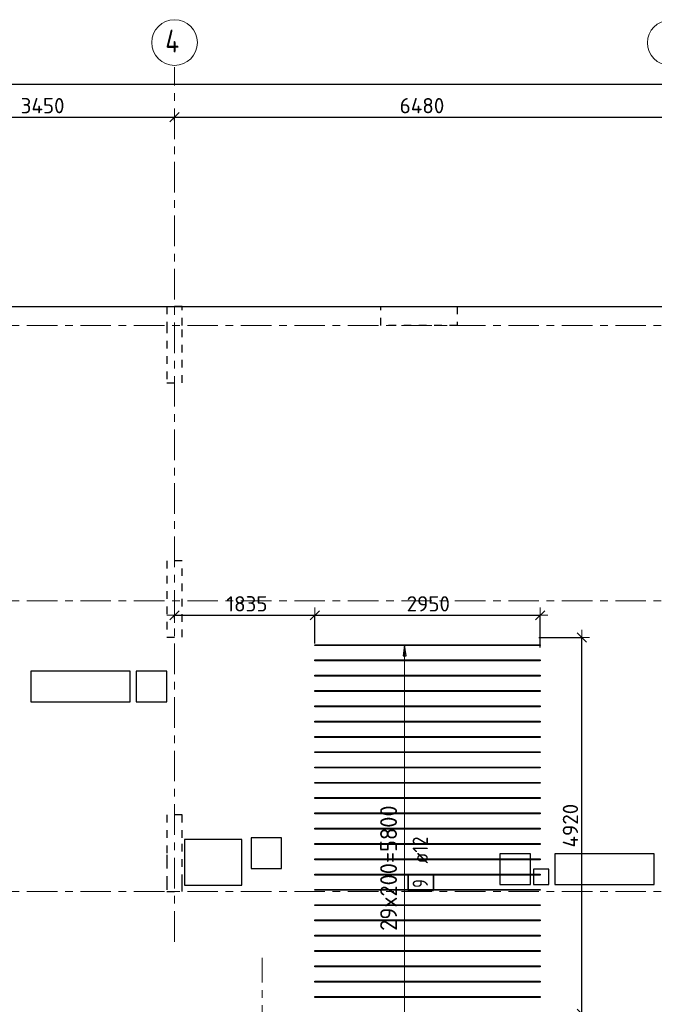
# Model space of a CAD drawing. Header units: metres. Extents: x -38 to 98, y -15 to 21.
# Tile 5 of 124: x 10.57 to 18.88, y 7.52 to 20.4. Entities that reach past the tile are written whole.
import ezdxf

# ---------------------------------------------------------------- set-up
doc = ezdxf.new("R2010")
doc.units = ezdxf.units.M
doc.header["$PDMODE"] = 65
for name, pattern in [('______11', [0.5, 0.4, -0.05, 0, -0.05]), ('______2', [0.0405, 0.03, -0.0105]), ('______5', [1.1, 0.8, -0.1, 0.1, -0.1])]:
    doc.linetypes.add(name, pattern=pattern)
for name, color, linetype, lineweight in [('XR$2$Осевая линия (1)', 7, '______5', 13), ('XR$2$Размерная линия (1)', 7, 'Continuous', 13), ('XR$4$Перекрытие (1)', 7, 'Continuous', 35), ('XR$4$Размерная линия (1)', 7, 'Continuous', 13)]:
    doc.layers.add(name, color=color, linetype=linetype, lineweight=lineweight)
doc.layers.add('XR$4$Арм.стержн.Доп. Арм верхн.зоны Х', color=7, linetype='Continuous', lineweight=35, true_color=0x8c8cff)
doc.layers.add('XR$6$Стена_ бетон несущ.', color=7, linetype='Continuous', lineweight=70, true_color=0xb4b496)
doc.styles.add('ISOCPEUR', font='txt')
doc.dimstyles.new('DIMSTYLE_3', dxfattribs={"dimtxt": 0.2, "dimasz": 0.2, "dimexe": 0, "dimexo": 0, "dimgap": 0.1, "dimtad": 2, "dimdec": 0, "dimlfac": 1000, "dimrnd": 5, "dimzin": 12, "dimdsep": 46, "dimtxsty": 'ISOCPEUR', "dimblk1": 'ALL_ML_STRICH', "dimblk2": 'ALL_ML_STRICH', "dimsah": 1, "dimcen": 0, "dimclrd": 7, "dimclre": 256, "dimclrt": 7, "dimadec": 0, "dimazin": 0, "dimtfac": 1, "dimtdec": 0, "dimtix": 1, "dimtmove": 2, "dimatfit": 3, "dimfxl": 0, "dimtzin": 0, "dimlwd": 0, "dimlwe": -3, "dimarcsym": 0})

# ---------------------------------------------------------------- blocks, each defined once
blk = doc.blocks.new('ALL_ML_STRICH')
at = {"color": 0, "linetype": 'ByBlock', "lineweight": -2}
for p, q in [((-1, 0), (0.5, 0)), ((-0.3, -0.3), (0.3, 0.3)), ((0, -0.5), (0, 0.5))]:
    blk.add_line(p, q, dxfattribs=at)
blk = doc.blocks.new('*D11')
at = {"layer": 'DEFPOINTS', "color": 7, "linetype": 'Continuous', "lineweight": 13, "transparency": 33554687}
for p in [(0.5, 19.557), (0.5, 19.377), (61.6, 17.12)]:
    blk.add_point(p, dxfattribs=at)
at = {"layer": 'XR$2$Размерная линия (1)', "color": 9, "linetype": 'Continuous', "lineweight": -2, "true_color": 0xc7c7c7, "transparency": 33554687}
for p, q in [((0.5, 19.357), (0.5, 19.557)), ((61.6, 17.14), (61.6, 19.557))]:
    blk.add_line(p, q, dxfattribs=at)
at = {"layer": 'XR$2$Размерная линия (1)', "color": 7, "linetype": 'Continuous', "lineweight": -2, "transparency": 33554687}
blk.add_line((0.5, 19.557), (61.6, 19.557), dxfattribs=at)
at = {"layer": 'XR$2$Размерная линия (1)', "color": 7, "linetype": 'Continuous', "lineweight": 13, "transparency": 33554687, "xscale": 0.2, "yscale": 0.2, "zscale": 0.2, "rotation": 180}
blk.add_blockref('ALL_ML_STRICH', (0.5, 19.557), dxfattribs=at)
at = {"layer": 'XR$2$Размерная линия (1)', "color": 7, "linetype": 'Continuous', "lineweight": 13, "transparency": 33554687, "xscale": 0.2, "yscale": 0.2, "zscale": 0.2}
blk.add_blockref('ALL_ML_STRICH', (61.6, 19.557), dxfattribs=at)
at = {"layer": 'XR$2$Размерная линия (1)', "color": 7, "linetype": 'Continuous', "lineweight": 13, "transparency": 33554687, "insert": (31.1, 19.707), "char_height": 0.2, "width": 1, "attachment_point": 5, "style": 'ISOCPEUR'}
blk.add_mtext('\\A1;{61100}', dxfattribs=at)
blk = doc.blocks.new('*D28')
at = {"layer": 'DEFPOINTS', "color": 7, "linetype": 'Continuous', "lineweight": 13, "transparency": 33554687}
for p in [(9.15, 19.126), (9.15, 19.126), (12.6, 19.061)]:
    blk.add_point(p, dxfattribs=at)
at = {"layer": 'XR$2$Размерная линия (1)', "color": 9, "linetype": 'Continuous', "lineweight": -2, "true_color": 0xc7c7c7, "transparency": 33554687}
for p, q in [((9.15, 19.126), (9.15, 19.126)), ((12.6, 19.081), (12.6, 19.126))]:
    blk.add_line(p, q, dxfattribs=at)
at = {"layer": 'XR$2$Размерная линия (1)', "color": 7, "linetype": 'Continuous', "lineweight": -2, "transparency": 33554687}
blk.add_line((9.15, 19.126), (12.6, 19.126), dxfattribs=at)
at = {"layer": 'XR$2$Размерная линия (1)', "color": 7, "linetype": 'Continuous', "lineweight": 13, "transparency": 33554687, "xscale": 0.2, "yscale": 0.2, "zscale": 0.2, "rotation": 180}
blk.add_blockref('ALL_ML_STRICH', (9.15, 19.126), dxfattribs=at)
at = {"layer": 'XR$2$Размерная линия (1)', "color": 7, "linetype": 'Continuous', "lineweight": 13, "transparency": 33554687, "xscale": 0.2, "yscale": 0.2, "zscale": 0.2}
blk.add_blockref('ALL_ML_STRICH', (12.6, 19.126), dxfattribs=at)
at = {"layer": 'XR$2$Размерная линия (1)', "color": 7, "linetype": 'Continuous', "lineweight": 13, "transparency": 33554687, "insert": (10.875, 19.276), "char_height": 0.2, "width": 0.8, "attachment_point": 5, "style": 'ISOCPEUR'}
blk.add_mtext('\\A1;{3450}', dxfattribs=at)
blk = doc.blocks.new('*D29')
at = {"layer": 'DEFPOINTS', "color": 7, "linetype": 'Continuous', "lineweight": 13, "transparency": 33554687}
for p in [(19.08, 19.487), (12.6, 19.126), (12.6, 19.061)]:
    blk.add_point(p, dxfattribs=at)
at = {"layer": 'XR$2$Размерная линия (1)', "color": 9, "linetype": 'Continuous', "lineweight": -2, "true_color": 0xc7c7c7, "transparency": 33554687}
for p, q in [((19.08, 19.467), (19.08, 19.126)), ((12.6, 19.081), (12.6, 19.126))]:
    blk.add_line(p, q, dxfattribs=at)
at = {"layer": 'XR$2$Размерная линия (1)', "color": 7, "linetype": 'Continuous', "lineweight": -2, "transparency": 33554687}
blk.add_line((12.6, 19.126), (19.08, 19.126), dxfattribs=at)
at = {"layer": 'XR$2$Размерная линия (1)', "color": 7, "linetype": 'Continuous', "lineweight": 13, "transparency": 33554687, "xscale": 0.2, "yscale": 0.2, "zscale": 0.2, "rotation": 180}
blk.add_blockref('ALL_ML_STRICH', (12.6, 19.126), dxfattribs=at)
at = {"layer": 'XR$2$Размерная линия (1)', "color": 7, "linetype": 'Continuous', "lineweight": 13, "transparency": 33554687, "xscale": 0.2, "yscale": 0.2, "zscale": 0.2}
blk.add_blockref('ALL_ML_STRICH', (19.08, 19.126), dxfattribs=at)
at = {"layer": 'XR$2$Размерная линия (1)', "color": 7, "linetype": 'Continuous', "lineweight": 13, "transparency": 33554687, "insert": (15.84, 19.276), "char_height": 0.2, "width": 0.8, "attachment_point": 5, "style": 'ISOCPEUR'}
blk.add_mtext('\\A1;{6480}', dxfattribs=at)
blk = doc.blocks.new('*D253')
at = {"layer": 'DEFPOINTS', "color": 7, "linetype": 'Continuous', "lineweight": 13, "transparency": 33554687}
for p in [(12.6, 12.611), (12.6, 12.549), (14.437, 12.224)]:
    blk.add_point(p, dxfattribs=at)
at = {"layer": 'XR$4$Размерная линия (1)', "color": 9, "linetype": 'Continuous', "lineweight": -2, "true_color": 0xc7c7c7, "transparency": 33554687}
for p, q in [((12.6, 12.569), (12.6, 12.611)), ((14.437, 12.244), (14.437, 12.611))]:
    blk.add_line(p, q, dxfattribs=at)
at = {"layer": 'XR$4$Размерная линия (1)', "color": 7, "linetype": 'Continuous', "lineweight": -2, "transparency": 33554687}
blk.add_line((12.6, 12.611), (14.437, 12.611), dxfattribs=at)
at = {"layer": 'XR$4$Размерная линия (1)', "color": 7, "linetype": 'Continuous', "lineweight": 13, "transparency": 33554687, "xscale": 0.2, "yscale": 0.2, "zscale": 0.2, "rotation": 180}
blk.add_blockref('ALL_ML_STRICH', (12.6, 12.611), dxfattribs=at)
at = {"layer": 'XR$4$Размерная линия (1)', "color": 7, "linetype": 'Continuous', "lineweight": 13, "transparency": 33554687, "xscale": 0.2, "yscale": 0.2, "zscale": 0.2}
blk.add_blockref('ALL_ML_STRICH', (14.437, 12.611), dxfattribs=at)
at = {"layer": 'XR$4$Размерная линия (1)', "color": 7, "linetype": 'Continuous', "lineweight": 13, "transparency": 33554687, "insert": (13.549, 12.761), "char_height": 0.2, "width": 0.8, "attachment_point": 5, "style": 'ISOCPEUR'}
blk.add_mtext('\\A1;{1835}', dxfattribs=at)
blk = doc.blocks.new('*D254')
at = {"layer": 'DEFPOINTS', "color": 7, "linetype": 'Continuous', "lineweight": 13, "transparency": 33554687}
for p in [(14.437, 12.611), (14.437, 12.224), (17.387, 12.168)]:
    blk.add_point(p, dxfattribs=at)
at = {"layer": 'XR$4$Размерная линия (1)', "color": 9, "linetype": 'Continuous', "lineweight": -2, "true_color": 0xc7c7c7, "transparency": 33554687}
for p, q in [((14.437, 12.244), (14.437, 12.611)), ((17.387, 12.188), (17.387, 12.611))]:
    blk.add_line(p, q, dxfattribs=at)
at = {"layer": 'XR$4$Размерная линия (1)', "color": 7, "linetype": 'Continuous', "lineweight": -2, "transparency": 33554687}
blk.add_line((14.437, 12.611), (17.387, 12.611), dxfattribs=at)
at = {"layer": 'XR$4$Размерная линия (1)', "color": 7, "linetype": 'Continuous', "lineweight": 13, "transparency": 33554687, "xscale": 0.2, "yscale": 0.2, "zscale": 0.2, "rotation": 180}
blk.add_blockref('ALL_ML_STRICH', (14.437, 12.611), dxfattribs=at)
at = {"layer": 'XR$4$Размерная линия (1)', "color": 7, "linetype": 'Continuous', "lineweight": 13, "transparency": 33554687, "xscale": 0.2, "yscale": 0.2, "zscale": 0.2}
blk.add_blockref('ALL_ML_STRICH', (17.387, 12.611), dxfattribs=at)
at = {"layer": 'XR$4$Размерная линия (1)', "color": 7, "linetype": 'Continuous', "lineweight": 13, "transparency": 33554687, "insert": (15.922, 12.761), "char_height": 0.2, "width": 0.8, "attachment_point": 5, "style": 'ISOCPEUR'}
blk.add_mtext('\\A1;{2950}', dxfattribs=at)
blk = doc.blocks.new('*D332')
at = {"layer": 'DEFPOINTS', "color": 7, "linetype": 'Continuous', "lineweight": 13, "transparency": 33554687}
for p in [(17.35, 12.32), (17.837, 7.4), (17.932, 7.4)]:
    blk.add_point(p, dxfattribs=at)
at = {"layer": 'XR$4$Размерная линия (1)', "color": 9, "linetype": 'Continuous', "lineweight": -2, "true_color": 0xc7c7c7, "transparency": 33554687}
for p, q in [((17.37, 12.32), (17.932, 12.32)), ((17.857, 7.4), (17.932, 7.4))]:
    blk.add_line(p, q, dxfattribs=at)
at = {"layer": 'XR$4$Размерная линия (1)', "color": 7, "linetype": 'Continuous', "lineweight": -2, "transparency": 33554687}
blk.add_line((17.932, 7.4), (17.932, 12.32), dxfattribs=at)
at = {"layer": 'XR$4$Размерная линия (1)', "color": 7, "linetype": 'Continuous', "lineweight": 13, "transparency": 33554687, "xscale": 0.2, "yscale": 0.2, "zscale": 0.2}
for p, rotation in [((17.932, 12.32), 90), ((17.932, 7.4), 270)]:
    blk.add_blockref('ALL_ML_STRICH', p, dxfattribs=dict(at, rotation=rotation))
at = {"layer": 'XR$4$Размерная линия (1)', "color": 7, "linetype": 'Continuous', "lineweight": 13, "transparency": 33554687, "insert": (17.782, 9.86), "char_height": 0.2, "width": 0.8, "attachment_point": 5, "rotation": 90, "style": 'ISOCPEUR'}
blk.add_mtext('\\A1;{4920}', dxfattribs=at)

msp = doc.modelspace()

# ---------------------------------------------------------------- linework, layer by layer
at = {"layer": 'XR$2$Осевая линия (1)', "color": 253, "linetype": '______11', "lineweight": 13, "true_color": 0xa0a0a0, "transparency": 33554687}
for p, q in [((12.6, 8.34), (12.6, 19.78)), ((-2.63, 16.4), (62.6, 16.4)), ((-2.63, 12.8), (62.6, 12.8)), ((-2.63, 9), (62.6, 9)), ((13.75, -3.39), (13.75, 8.13))]:
    msp.add_line(p, q, dxfattribs=at)
at = {"layer": 'XR$2$Осевая линия (1)', "color": 7, "linetype": 'Continuous', "lineweight": 13, "transparency": 33554687}
for centre, radius in [((12.6013, 20.1017), 0.2988), ((19.0824, 20.0981), 0.2924)]:
    msp.add_circle(centre, radius, dxfattribs=at)
at = {"layer": 'XR$4$Арм.стержн.Доп. Арм верхн.зоны Х', "color": 253, "linetype": 'Continuous', "lineweight": -3, "true_color": 0xa0a0a0, "transparency": 33554687}
for q in [(15.5122, 12.2204), (15.7122, 12.2204)]:
    msp.add_line((15.6122, 12.2204), q, dxfattribs=at)
at = {"layer": 'XR$4$Арм.стержн.Доп. Арм верхн.зоны Х', "color": 7, "linetype": 'Continuous', "lineweight": 25, "transparency": 33554687}
for p, q in [((15.6122, 12.2204), (15.5922, 12.0804)), ((15.6322, 12.0804), (15.6122, 12.2204)), ((15.5922, 12.0804), (15.6322, 12.0804))]:
    msp.add_line(p, q, dxfattribs=at)
at = {"layer": 'XR$4$Арм.стержн.Доп. Арм верхн.зоны Х', "color": 7, "linetype": 'Continuous', "lineweight": 13, "transparency": 33554687}
for p in [(15.6122, 12.2204), (15.6122, 6.4204)]:
    msp.add_line(p, (15.6122, 12.2204), dxfattribs=at)
at = {"layer": 'XR$4$Арм.стержн.Доп. Арм верхн.зоны Х', "color": 34, "linetype": 'Continuous', "lineweight": 25, "transparency": 33554687}
for points in [[(17.387, 12.2144), (14.437, 12.2144), (14.437, 12.2264), (17.387, 12.2264), (17.387, 12.2144)], [(17.387, 12.0144), (14.437, 12.0144), (14.437, 12.0264), (17.387, 12.0264), (17.387, 12.0144)], [(17.387, 11.8144), (14.437, 11.8144), (14.437, 11.8264), (17.387, 11.8264), (17.387, 11.8144)], [(17.387, 11.6144), (14.437, 11.6144), (14.437, 11.6264), (17.387, 11.6264), (17.387, 11.6144)], [(17.387, 11.4144), (14.437, 11.4144), (14.437, 11.4264), (17.387, 11.4264), (17.387, 11.4144)], [(17.387, 11.2144), (14.437, 11.2144), (14.437, 11.2264), (17.387, 11.2264), (17.387, 11.2144)], [(17.387, 11.0144), (14.437, 11.0144), (14.437, 11.0264), (17.387, 11.0264), (17.387, 11.0144)], [(17.387, 10.8144), (14.437, 10.8144), (14.437, 10.8264), (17.387, 10.8264), (17.387, 10.8144)], [(17.387, 10.6144), (14.437, 10.6144), (14.437, 10.6264), (17.387, 10.6264), (17.387, 10.6144)], [(17.387, 10.4144), (14.437, 10.4144), (14.437, 10.4264), (17.387, 10.4264), (17.387, 10.4144)], [(17.387, 10.2144), (14.437, 10.2144), (14.437, 10.2264), (17.387, 10.2264), (17.387, 10.2144)], [(17.387, 10.0144), (14.437, 10.0144), (14.437, 10.0264), (17.387, 10.0264), (17.387, 10.0144)], [(17.387, 9.8144), (14.437, 9.8144), (14.437, 9.8264), (17.387, 9.8264), (17.387, 9.8144)], [(17.387, 9.6144), (14.437, 9.6144), (14.437, 9.6264), (17.387, 9.6264), (17.387, 9.6144)], [(17.387, 9.4144), (14.437, 9.4144), (14.437, 9.4264), (17.387, 9.4264), (17.387, 9.4144)], [(17.387, 9.2144), (14.437, 9.2144), (14.437, 9.2264), (17.387, 9.2264), (17.387, 9.2144)], [(17.387, 9.0144), (14.437, 9.0144), (14.437, 9.0264), (17.387, 9.0264), (17.387, 9.0144)], [(17.387, 8.8144), (14.437, 8.8144), (14.437, 8.8264), (17.387, 8.8264), (17.387, 8.8144)], [(17.387, 8.6144), (14.437, 8.6144), (14.437, 8.6264), (17.387, 8.6264), (17.387, 8.6144)], [(17.387, 8.4144), (14.437, 8.4144), (14.437, 8.4264), (17.387, 8.4264), (17.387, 8.4144)], [(17.387, 8.2144), (14.437, 8.2144), (14.437, 8.2264), (17.387, 8.2264), (17.387, 8.2144)], [(17.387, 8.0144), (14.437, 8.0144), (14.437, 8.0264), (17.387, 8.0264), (17.387, 8.0144)], [(17.387, 7.8144), (14.437, 7.8144), (14.437, 7.8264), (17.387, 7.8264), (17.387, 7.8144)], [(17.387, 7.6144), (14.437, 7.6144), (14.437, 7.6264), (17.387, 7.6264), (17.387, 7.6144)]]:
    msp.add_lwpolyline(points, dxfattribs=at)
at = {"layer": 'XR$4$Арм.стержн.Доп. Арм верхн.зоны Х', "color": 7, "linetype": 'Continuous', "lineweight": 35, "transparency": 33554687}
msp.add_lwpolyline([(15.9906, 9.0119), (15.9906, 9.2186), (15.6572, 9.2186), (15.6572, 9.0119), (15.9906, 9.0119)], dxfattribs=at)
at = {"layer": 'XR$4$Перекрытие (1)', "color": 7, "linetype": 'Continuous', "lineweight": 25, "transparency": 33554687}
for p, q in [((0.25, 16.6502), (19.08, 16.6502)), ((10.7194, 11.8802), (10.7194, 11.4802)), ((12.0194, 11.8802), (10.7194, 11.8802)), ((12.0194, 11.4802), (12.0194, 11.8802)), ((12.1001, 11.8802), (12.1001, 11.4802)), ((12.5001, 11.8802), (12.1001, 11.8802)), ((12.5001, 11.4802), (12.5001, 11.8802)), ((10.7194, 11.4802), (12.0194, 11.4802)), ((12.1001, 11.4802), (12.5001, 11.4802)), ((12.7326, 9.6802), (12.7326, 9.0802)), ((13.4826, 9.6802), (12.7326, 9.6802)), ((13.4826, 9.0802), (13.4826, 9.6802)), ((13.6026, 9.7002), (13.6026, 9.3002)), ((14.0026, 9.7002), (13.6026, 9.7002)), ((14.0026, 9.3002), (14.0026, 9.7002)), ((16.86, 9.4902), (16.86, 9.0902)), ((17.26, 9.4902), (16.86, 9.4902)), ((17.26, 9.0902), (17.26, 9.4902)), ((17.58, 9.4902), (17.58, 9.0902)), ((18.88, 9.4902), (17.58, 9.4902)), ((18.88, 9.0902), (18.88, 9.4902)), ((13.6026, 9.3002), (14.0026, 9.3002)), ((17.3, 9.2902), (17.3, 9.0902)), ((17.5, 9.2902), (17.3, 9.2902)), ((17.5, 9.0902), (17.5, 9.2902)), ((12.7326, 9.0802), (13.4826, 9.0802)), ((16.86, 9.0902), (17.26, 9.0902)), ((17.3, 9.0902), (17.5, 9.0902)), ((17.58, 9.0902), (18.88, 9.0902))]:
    msp.add_line(p, q, dxfattribs=at)
at = {"layer": 'XR$6$Стена_ бетон несущ.', "color": 253, "linetype": '______2', "lineweight": -3, "true_color": 0xa0a0a0, "transparency": 33554687}
for p, q in [((12.5, 16.65), (12.5, 16.4)), ((12.7, 16.65), (12.5, 16.65)), ((12.7, 16.4), (12.7, 16.65)), ((12.5, 16.4), (12.5, 15.65)), ((12.7, 15.65), (12.7, 16.4)), ((12.5, 15.65), (12.5, 15.65)), ((12.5, 15.65), (12.7, 15.65)), ((12.5, 13.325), (12.4998, 13.325)), ((12.4998, 13.325), (12.4998, 12.325)), ((12.6998, 13.325), (12.5, 13.325)), ((12.6998, 12.325), (12.6998, 13.325)), ((12.4998, 12.325), (12.5, 12.325)), ((12.5, 12.325), (12.6998, 12.325)), ((12.7, 10), (12.5, 10)), ((12.5, 10), (12.5, 9.48)), ((12.7, 9.9), (12.7, 10)), ((12.7, 9.7), (12.7, 9.9)), ((12.7, 9.12), (12.7, 9.7)), ((12.5, 9.48), (12.5, 9.4)), ((12.5, 9.4), (12.5, 9.2)), ((12.5, 9.2), (12.5, 9.12)), ((12.5, 9.12), (12.5, 9)), ((12.6997, 9.12), (12.7, 9.12)), ((12.6997, 9.08), (12.6997, 9.12)), ((12.6997, 9), (12.6997, 9.08)), ((12.5, 9), (12.6997, 9))]:
    msp.add_line(p, q, dxfattribs=at)
msp.add_lwpolyline([(15.3, 16.65), (16.3, 16.65), (16.3, 16.4), (15.3, 16.4), (15.3, 16.65)], close=True, dxfattribs=at)

# ---------------------------------------------------------------- texts
at = {"layer": 'XR$2$Осевая линия (1)', "color": 7, "linetype": 'Continuous', "lineweight": 13, "transparency": 33554687, "insert": (12.4813, 19.9712), "char_height": 0.3, "width": 0.359833, "attachment_point": 7, "style": 'ISOCPEUR'}
msp.add_mtext('\\W0.80;4', dxfattribs=at)
at = {"layer": 'XR$4$Арм.стержн.Доп. Арм верхн.зоны Х', "color": 7, "linetype": 'Continuous', "lineweight": 13, "transparency": 33554687, "insert": (15.5122, 8.4844), "char_height": 0.22, "width": 1.799783, "attachment_point": 7, "rotation": 90, "style": 'ISOCPEUR'}
msp.add_mtext('\\W0.97;29x200=5800', dxfattribs=at)
at = {"layer": 'XR$4$Арм.стержн.Доп. Арм верхн.зоны Х', "color": 7, "linetype": 'Continuous', "lineweight": 25, "transparency": 33554687, "char_height": 0.2, "attachment_point": 7, "rotation": 90, "style": 'ISOCPEUR'}
for s, insert, width in [('\\W0.89; ø12 ', (15.9172, 9.2519), 0.749105), ('\\W0.78;9', (15.9172, 9.0453), 0.217605)]:
    msp.add_mtext(s, dxfattribs=dict(at, insert=insert, width=width))

# ---------------------------------------------------------------- dimensions: what is measured, and where the dimension line sits
at = {"layer": 'XR$2$Размерная линия (1)', "color": 7, "linetype": 'Continuous', "lineweight": 13, "transparency": 33554687}
for base, p1, p2, picture, middle in [((61.6, 19.5574), (0.5, 19.3568), (61.6, 17.1397), '*D11', (31.1, 19.7074)), ((19.08, 19.1261), (12.6, 19.0812), (19.08, 19.4674), '*D29', (15.84, 19.2761)), ((12.6, 19.1261), (9.15, 19.1261), (12.6, 19.0812), '*D28', (10.875, 19.2761))]:
    dim = msp.add_linear_dim(base=base, p1=p1, p2=p2, dimstyle='DIMSTYLE_3', override={"dimpost": '<>', "dimclrd": 7, "dimclre": 9, "dimclrt": 7, "dimlwd": 0, "dimlwe": 65533}, dxfattribs=at)
    dim.commit()
    dim.dimension.update_dxf_attribs({"geometry": picture, "text_midpoint": middle, "dimtype": 160})
at = {"layer": 'XR$4$Размерная линия (1)', "color": 7, "linetype": 'Continuous', "lineweight": 13, "transparency": 33554687}
for base, p1, p2, picture, middle in [((14.437, 12.6108), (12.6, 12.5693), (14.437, 12.2438), '*D253', (13.5485, 12.7608)), ((17.387, 12.6108), (14.437, 12.2438), (17.387, 12.1883), '*D254', (15.922, 12.7608))]:
    dim = msp.add_linear_dim(base=base, p1=p1, p2=p2, dimstyle='DIMSTYLE_3', override={"dimpost": '<>', "dimclrd": 7, "dimclre": 9, "dimclrt": 7, "dimlwd": 0, "dimlwe": 65533}, dxfattribs=at)
    dim.commit()
    dim.dimension.update_dxf_attribs({"geometry": picture, "text_midpoint": middle, "dimtype": 160})
dim = msp.add_linear_dim(base=(17.9323, 12.3204), p1=(17.8569, 7.4), p2=(17.3701, 12.3204), angle=90, dimstyle='DIMSTYLE_3', override={"dimpost": '<>', "dimclrd": 7, "dimclre": 9, "dimclrt": 7, "dimlwd": 0, "dimlwe": 65533}, dxfattribs=at)
dim.commit()
dim.dimension.update_dxf_attribs({"geometry": '*D332', "text_midpoint": (17.7823, 9.8602), "dimtype": 160})

doc.saveas('drawing.dxf')
